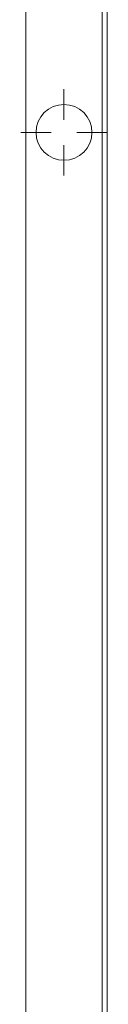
# Model space of a CAD drawing. Extents: x -631805 to -376315, y -40155 to 84873.
# Tile 242 of 256: x -490592 to -490422, y 70285 to 72224. Entities that reach past the tile are written whole.
import ezdxf

# ---------------------------------------------------------------- set-up
doc = ezdxf.new("R2010")
doc.units = 0
doc.header["$MEASUREMENT"] = 0
doc.layers.add('INWENT DACH_Nr_Pióra__102', color=7, linetype='Continuous', lineweight=9, true_color=0xb4b4b4)
doc.layers.add('INWENT DACH_Nr_Pióra__82', color=252, linetype='Continuous', lineweight=20)

msp = doc.modelspace()

# ---------------------------------------------------------------- linework, layer by layer
at = {"layer": 'INWENT DACH_Nr_Pióra__102', "linetype": 'Continuous'}
for p, q in [((-490582.2, 65811.8), (-490582.2, 72255.1)), ((-490432.2, 65811.8), (-490432.2, 72255.1)), ((-490507.2, 72026.8), (-490507.2, 72086.8)), ((-490532.2, 72001.8), (-490592.2, 72001.8)), ((-490482.2, 72001.8), (-490422.2, 72001.8)), ((-490507.2, 71976.8), (-490507.2, 71916.8))]:
    msp.add_line(p, q, dxfattribs=at)
msp.add_circle((-490507.2, 72001.8), 55, dxfattribs=at)
at = {"layer": 'INWENT DACH_Nr_Pióra__82', "linetype": 'Continuous'}
msp.add_line((-490422.2, 72251.8), (-490422.2, 65811.8), dxfattribs=at)

doc.saveas('drawing.dxf')
